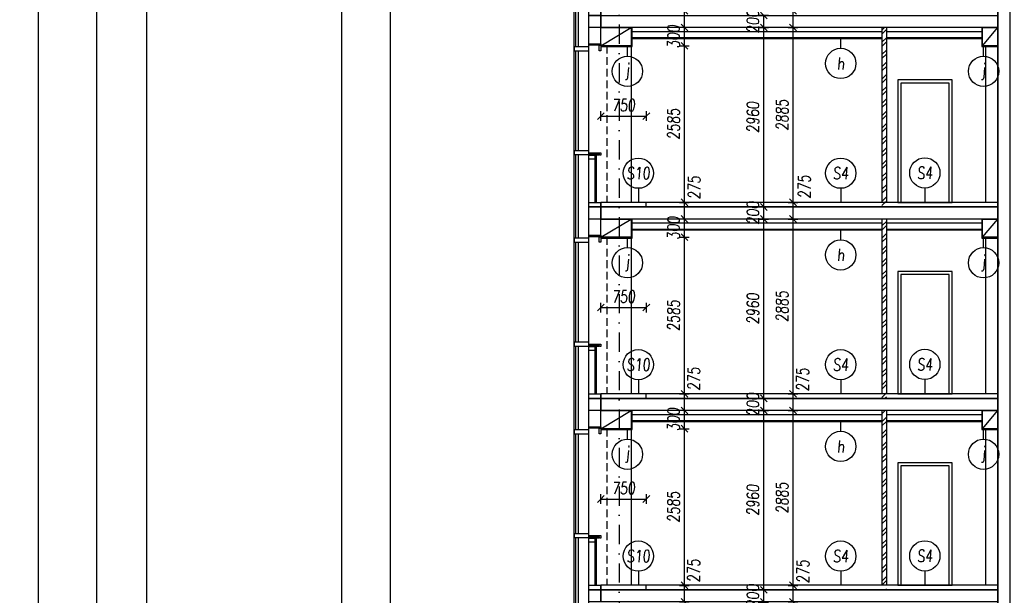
# Model space of a CAD drawing. Header units: millimetres. Extents: x -24606338 to 439687, y 151354 to 480404.
# Tile 36 of 93: x 242572 to 258820, y 229487 to 238987. Entities that reach past the tile are written whole.
import ezdxf
from ezdxf.enums import TextEntityAlignment as Align

# ---------------------------------------------------------------- set-up
doc = ezdxf.new("R2010")
doc.units = ezdxf.units.MM
doc.linetypes.add('ČERCHOVANÁ', pattern=[25.4, 12.7, -6.35, 0, -6.35])
doc.linetypes.add('ČÁRKOVANÁ', pattern=[19.05, 12.7, -6.35])
for name, color, linetype in [('DVERE', 4, 'Continuous'), ('KOTY', 7, 'Continuous'), ('KOTY - FASÁDA', 7, 'Continuous'), ('LEGENDA', 7, 'Continuous'), ('NOVA', 240, 'Continuous'), ('NOVÁ INTERIERY', 240, 'Continuous'), ('OSY', 7, 'Continuous'), ('TENKA', 4, 'Continuous'), ('TLUSTA', 2, 'Continuous'), ('ŽB', 3, 'Continuous')]:
    doc.layers.add(name, color=color, linetype=linetype)
doc.styles.add('CS-ROMANS', font='romans.shx', dxfattribs={"width": 0.75, "oblique": 5})
doc.styles.add('CS-ROMANS_100', font='romans.shx', dxfattribs={"width": 0.75, "oblique": 5, "height": 200})
doc.dimstyles.new('A_KÓTA_100', dxfattribs={"dimtxt": 200, "dimasz": 4, "dimexe": 100, "dimexo": 1500, "dimgap": 80, "dimtad": 1, "dimdec": 0, "dimdsep": 46, "dimtxsty": 'CS-ROMANS_100', "dimblk": 'KOT_CARA20', "dimcen": 90, "dimse1": 1, "dimse2": 1, "dimclrd": 256, "dimclre": 256, "dimclrt": 256, "dimadec": 0, "dimazin": 0, "dimtfac": 1, "dimtdec": 0, "dimtix": 1, "dimtmove": 2, "dimatfit": 3, "dimldrblk": 'OBLIQUE', "dimfxl": 1, "dimfxlon": 1, "dimtolj": 1, "dimarcsym": 0})

# ---------------------------------------------------------------- blocks, each defined once
blk = doc.blocks.new('A$C2F1015B4')
at = {"layer": 'NOVA'}
for points in [[(0, 2592), (-200, 2592), (-200, 2617), (0, 2617)], [(-441, 2502), (-200, 2502), (-200, 2568), (-441, 2568)], [(0, 2502), (-25, 2502), (-25, 2592), (0, 2592)], [(-441, 788), (-200, 788), (-200, 852), (-441, 852)], [(-200, 820), (0, 820), (0, 780), (-20, 780), (-20, 800), (-200, 800)], [(-200, 800), (-34, 800), (-34, 780), (-200, 780)], [(-200, 780), (-100, 780), (-100, 715), (-200, 715)], [(0, -75), (-200, -75), (-200, 0), (0, 0)], [(0, -275), (-200, -275), (-200, -75), (0, -75)]]:
    blk.add_lwpolyline(points, close=True, dxfattribs=at)
for points in [[(-441, -592), (-441, 2568)], [(-411, 852), (-411, 2502)], [(-371, 852), (-371, 2502)], [(-200, -592), (-200, 2568)], [(-411, -592), (-411, 788)], [(-371, -592), (-371, 788)], [(-100, 780), (-100, 0)], [(-75, 800), (-75, 0)]]:
    blk.add_lwpolyline(points, dxfattribs=at)
blk = doc.blocks.new('KOT_CARA20')
for p, q in [((0, 0), (-14.1, -14.1)), ((0, 20), (0, -20)), ((0, 0), (14.1, 14.1))]:
    blk.add_line(p, q)
blk = doc.blocks.new('*D2751')
at = {"layer": 'Defpoints', "color": 0, "transparency": 16777216}
for p in [(255333, 229652), (256490, 229652), (256490, 229377)]:
    blk.add_point(p, dxfattribs=at)
at = {"layer": 'KOTY', "lineweight": -2, "transparency": 16777216}
blk.add_line((255333, 229381), (255333, 229648), dxfattribs=at)
at = {"layer": 'KOTY', "lineweight": -2, "transparency": 16777216, "xscale": 4, "yscale": 4, "zscale": 4}
for p, rotation in [((255333, 229652), 90), ((255333, 229377), 270)]:
    blk.add_blockref('KOT_CARA20', p, dxfattribs=dict(at, rotation=rotation))
at = {"layer": 'KOTY', "transparency": 16777216, "insert": (255497, 229878), "char_height": 200, "attachment_point": 5, "rotation": 90, "style": 'CS-ROMANS_100'}
blk.add_mtext('\\A1;275', dxfattribs=at)
blk = doc.blocks.new('_OBLIQUE')
at = {"color": 0, "linetype": 'ByBlock', "ltscale": 15}
blk.add_line((-0.5, -0.5), (0.5, 0.5), dxfattribs=at)
blk = doc.blocks.new('*D2752')
at = {"layer": 'Defpoints', "color": 0, "transparency": 16777216}
for p in [(255333, 232537), (256490, 232537), (256490, 229652)]:
    blk.add_point(p, dxfattribs=at)
at = {"layer": 'KOTY', "lineweight": -2, "transparency": 16777216}
blk.add_line((255333, 229656), (255333, 232533), dxfattribs=at)
at = {"layer": 'KOTY', "lineweight": -2, "transparency": 16777216, "xscale": 4, "yscale": 4, "zscale": 4}
for p, rotation in [((255333, 232537), 90), ((255333, 229652), 270)]:
    blk.add_blockref('KOT_CARA20', p, dxfattribs=dict(at, rotation=rotation))
at = {"layer": 'KOTY', "transparency": 16777216, "insert": (255153, 231095), "char_height": 200, "attachment_point": 5, "rotation": 90, "style": 'CS-ROMANS_100'}
blk.add_mtext('\\A1;2885', dxfattribs=at)
blk = doc.blocks.new('*D2753')
at = {"layer": 'Defpoints', "color": 0, "transparency": 16777216}
for p in [(255333, 232812), (256490, 232812), (256490, 232537)]:
    blk.add_point(p, dxfattribs=at)
at = {"layer": 'KOTY', "lineweight": -2, "transparency": 16777216}
blk.add_line((255333, 232541), (255333, 232808), dxfattribs=at)
at = {"layer": 'KOTY', "lineweight": -2, "transparency": 16777216, "xscale": 4, "yscale": 4, "zscale": 4}
for p, rotation in [((255333, 232812), 90), ((255333, 232537), 270)]:
    blk.add_blockref('KOT_CARA20', p, dxfattribs=dict(at, rotation=rotation))
at = {"layer": 'KOTY', "transparency": 16777216, "insert": (255492, 233046), "char_height": 200, "attachment_point": 5, "rotation": 90, "style": 'CS-ROMANS_100'}
blk.add_mtext('\\A1;275', dxfattribs=at)
blk = doc.blocks.new('*D2754')
at = {"layer": 'Defpoints', "color": 0, "transparency": 16777216}
for p in [(255333, 235697), (256490, 235697), (256490, 232812)]:
    blk.add_point(p, dxfattribs=at)
at = {"layer": 'KOTY', "lineweight": -2, "transparency": 16777216}
blk.add_line((255333, 232816), (255333, 235693), dxfattribs=at)
at = {"layer": 'KOTY', "lineweight": -2, "transparency": 16777216, "xscale": 4, "yscale": 4, "zscale": 4}
for p, rotation in [((255333, 235697), 90), ((255333, 232812), 270)]:
    blk.add_blockref('KOT_CARA20', p, dxfattribs=dict(at, rotation=rotation))
at = {"layer": 'KOTY', "transparency": 16777216, "insert": (255153, 234255), "char_height": 200, "attachment_point": 5, "rotation": 90, "style": 'CS-ROMANS_100'}
blk.add_mtext('\\A1;2885', dxfattribs=at)
blk = doc.blocks.new('*D2755')
at = {"layer": 'Defpoints', "color": 0, "transparency": 16777216}
for p in [(255333, 235972), (256490, 235972), (256490, 235697)]:
    blk.add_point(p, dxfattribs=at)
at = {"layer": 'KOTY', "lineweight": -2, "transparency": 16777216}
blk.add_line((255333, 235701), (255333, 235968), dxfattribs=at)
at = {"layer": 'KOTY', "lineweight": -2, "transparency": 16777216, "xscale": 4, "yscale": 4, "zscale": 4}
for p, rotation in [((255333, 235972), 90), ((255333, 235697), 270)]:
    blk.add_blockref('KOT_CARA20', p, dxfattribs=dict(at, rotation=rotation))
at = {"layer": 'KOTY', "transparency": 16777216, "insert": (255519, 236228), "char_height": 200, "attachment_point": 5, "rotation": 90, "style": 'CS-ROMANS_100'}
blk.add_mtext('\\A1;275', dxfattribs=at)
blk = doc.blocks.new('*D2756')
at = {"layer": 'Defpoints', "color": 0, "transparency": 16777216}
for p in [(255333, 238857), (256490, 238857), (256490, 235972)]:
    blk.add_point(p, dxfattribs=at)
at = {"layer": 'KOTY', "lineweight": -2, "transparency": 16777216}
blk.add_line((255333, 235976), (255333, 238853), dxfattribs=at)
at = {"layer": 'KOTY', "lineweight": -2, "transparency": 16777216, "xscale": 4, "yscale": 4, "zscale": 4}
for p, rotation in [((255333, 238857), 90), ((255333, 235972), 270)]:
    blk.add_blockref('KOT_CARA20', p, dxfattribs=dict(at, rotation=rotation))
at = {"layer": 'KOTY', "transparency": 16777216, "insert": (255153, 237415), "char_height": 200, "attachment_point": 5, "rotation": 90, "style": 'CS-ROMANS_100'}
blk.add_mtext('\\A1;2885', dxfattribs=at)
blk = doc.blocks.new('*D2757')
at = {"layer": 'Defpoints', "color": 0, "transparency": 16777216}
for p in [(255333, 239132), (256490, 239132), (256490, 238857)]:
    blk.add_point(p, dxfattribs=at)
at = {"layer": 'KOTY', "lineweight": -2, "transparency": 16777216}
blk.add_line((255333, 238861), (255333, 239128), dxfattribs=at)
at = {"layer": 'KOTY', "lineweight": -2, "transparency": 16777216, "xscale": 4, "yscale": 4, "zscale": 4}
for p, rotation in [((255333, 239132), 90), ((255333, 238857), 270)]:
    blk.add_blockref('KOT_CARA20', p, dxfattribs=dict(at, rotation=rotation))
at = {"layer": 'KOTY', "transparency": 16777216, "insert": (255502, 239378), "char_height": 200, "attachment_point": 5, "rotation": 90, "style": 'CS-ROMANS_100'}
blk.add_mtext('\\A1;275', dxfattribs=at)
blk = doc.blocks.new('*D3033')
at = {"layer": 'Defpoints', "color": 0, "transparency": 16777216}
for p in [(253542, 229652), (254335, 229652), (254335, 229377)]:
    blk.add_point(p, dxfattribs=at)
at = {"layer": 'KOTY', "lineweight": -2, "transparency": 16777216}
blk.add_line((253542, 229381), (253542, 229648), dxfattribs=at)
at = {"layer": 'KOTY', "lineweight": -2, "transparency": 16777216, "xscale": 4, "yscale": 4, "zscale": 4}
for p, rotation in [((253542, 229652), 90), ((253542, 229377), 270)]:
    blk.add_blockref('KOT_CARA20', p, dxfattribs=dict(at, rotation=rotation))
at = {"layer": 'KOTY', "transparency": 16777216, "insert": (253694, 229892), "char_height": 200, "attachment_point": 5, "rotation": 90, "style": 'CS-ROMANS_100'}
blk.add_mtext('\\A1;275', dxfattribs=at)
blk = doc.blocks.new('*D3034')
at = {"layer": 'Defpoints', "color": 0, "transparency": 16777216}
for p in [(253542, 232237), (254335, 232237), (254335, 229652)]:
    blk.add_point(p, dxfattribs=at)
at = {"layer": 'KOTY', "lineweight": -2, "transparency": 16777216}
blk.add_line((253542, 229656), (253542, 232233), dxfattribs=at)
at = {"layer": 'KOTY', "lineweight": -2, "transparency": 16777216, "xscale": 4, "yscale": 4, "zscale": 4}
for p, rotation in [((253542, 232237), 90), ((253542, 229652), 270)]:
    blk.add_blockref('KOT_CARA20', p, dxfattribs=dict(at, rotation=rotation))
at = {"layer": 'KOTY', "transparency": 16777216, "insert": (253362, 230945), "char_height": 200, "attachment_point": 5, "rotation": 90, "style": 'CS-ROMANS_100'}
blk.add_mtext('\\A1;2585', dxfattribs=at)
blk = doc.blocks.new('*D3035')
at = {"layer": 'Defpoints', "color": 0, "transparency": 16777216}
for p in [(253542, 232537), (254335, 232537), (254335, 232237)]:
    blk.add_point(p, dxfattribs=at)
at = {"layer": 'KOTY', "lineweight": -2, "transparency": 16777216}
for p, q in [((253542, 232541), (253542, 232545)), ((253542, 232237), (253542, 232537)), ((253542, 232233), (253542, 232229))]:
    blk.add_line(p, q, dxfattribs=at)
at = {"layer": 'KOTY', "lineweight": -2, "transparency": 16777216, "xscale": 4, "yscale": 4, "zscale": 4}
for p, rotation in [((253542, 232537), 270), ((253542, 232237), 90)]:
    blk.add_blockref('KOT_CARA20', p, dxfattribs=dict(at, rotation=rotation))
at = {"layer": 'KOTY', "transparency": 16777216, "insert": (253362, 232387), "char_height": 200, "attachment_point": 5, "rotation": 90, "style": 'CS-ROMANS_100'}
blk.add_mtext('\\A1;300', dxfattribs=at)
blk = doc.blocks.new('*D3036')
at = {"layer": 'Defpoints', "color": 0, "transparency": 16777216}
for p in [(253542, 232812), (254335, 232812), (254335, 232537)]:
    blk.add_point(p, dxfattribs=at)
at = {"layer": 'KOTY', "lineweight": -2, "transparency": 16777216}
blk.add_line((253542, 232541), (253542, 232808), dxfattribs=at)
at = {"layer": 'KOTY', "lineweight": -2, "transparency": 16777216, "xscale": 4, "yscale": 4, "zscale": 4}
for p, rotation in [((253542, 232812), 90), ((253542, 232537), 270)]:
    blk.add_blockref('KOT_CARA20', p, dxfattribs=dict(at, rotation=rotation))
at = {"layer": 'KOTY', "transparency": 16777216, "insert": (253696, 233059), "char_height": 200, "attachment_point": 5, "rotation": 90, "style": 'CS-ROMANS_100'}
blk.add_mtext('\\A1;275', dxfattribs=at)
blk = doc.blocks.new('*D3037')
at = {"layer": 'Defpoints', "color": 0, "transparency": 16777216}
for p in [(253542, 235397), (254335, 235397), (254335, 232812)]:
    blk.add_point(p, dxfattribs=at)
at = {"layer": 'KOTY', "lineweight": -2, "transparency": 16777216}
blk.add_line((253542, 232816), (253542, 235393), dxfattribs=at)
at = {"layer": 'KOTY', "lineweight": -2, "transparency": 16777216, "xscale": 4, "yscale": 4, "zscale": 4}
for p, rotation in [((253542, 235397), 90), ((253542, 232812), 270)]:
    blk.add_blockref('KOT_CARA20', p, dxfattribs=dict(at, rotation=rotation))
at = {"layer": 'KOTY', "transparency": 16777216, "insert": (253362, 234105), "char_height": 200, "attachment_point": 5, "rotation": 90, "style": 'CS-ROMANS_100'}
blk.add_mtext('\\A1;2585', dxfattribs=at)
blk = doc.blocks.new('*D3038')
at = {"layer": 'Defpoints', "color": 0, "transparency": 16777216}
for p in [(253542, 235697), (254335, 235697), (254335, 235397)]:
    blk.add_point(p, dxfattribs=at)
at = {"layer": 'KOTY', "lineweight": -2, "transparency": 16777216}
for p, q in [((253542, 235701), (253542, 235705)), ((253542, 235397), (253542, 235697)), ((253542, 235393), (253542, 235389))]:
    blk.add_line(p, q, dxfattribs=at)
at = {"layer": 'KOTY', "lineweight": -2, "transparency": 16777216, "xscale": 4, "yscale": 4, "zscale": 4}
for p, rotation in [((253542, 235697), 270), ((253542, 235397), 90)]:
    blk.add_blockref('KOT_CARA20', p, dxfattribs=dict(at, rotation=rotation))
at = {"layer": 'KOTY', "transparency": 16777216, "insert": (253362, 235547), "char_height": 200, "attachment_point": 5, "rotation": 90, "style": 'CS-ROMANS_100'}
blk.add_mtext('\\A1;300', dxfattribs=at)
blk = doc.blocks.new('*D3039')
at = {"layer": 'Defpoints', "color": 0, "transparency": 16777216}
for p in [(253542, 235972), (254335, 235972), (254335, 235697)]:
    blk.add_point(p, dxfattribs=at)
at = {"layer": 'KOTY', "lineweight": -2, "transparency": 16777216}
blk.add_line((253542, 235701), (253542, 235968), dxfattribs=at)
at = {"layer": 'KOTY', "lineweight": -2, "transparency": 16777216, "xscale": 4, "yscale": 4, "zscale": 4}
for p, rotation in [((253542, 235972), 90), ((253542, 235697), 270)]:
    blk.add_blockref('KOT_CARA20', p, dxfattribs=dict(at, rotation=rotation))
at = {"layer": 'KOTY', "transparency": 16777216, "insert": (253702, 236216), "char_height": 200, "attachment_point": 5, "rotation": 90, "style": 'CS-ROMANS_100'}
blk.add_mtext('\\A1;275', dxfattribs=at)
blk = doc.blocks.new('*D3040')
at = {"layer": 'Defpoints', "color": 0, "transparency": 16777216}
for p in [(253542, 238557), (254335, 238557), (254335, 235972)]:
    blk.add_point(p, dxfattribs=at)
at = {"layer": 'KOTY', "lineweight": -2, "transparency": 16777216}
blk.add_line((253542, 235976), (253542, 238553), dxfattribs=at)
at = {"layer": 'KOTY', "lineweight": -2, "transparency": 16777216, "xscale": 4, "yscale": 4, "zscale": 4}
for p, rotation in [((253542, 238557), 90), ((253542, 235972), 270)]:
    blk.add_blockref('KOT_CARA20', p, dxfattribs=dict(at, rotation=rotation))
at = {"layer": 'KOTY', "transparency": 16777216, "insert": (253362, 237265), "char_height": 200, "attachment_point": 5, "rotation": 90, "style": 'CS-ROMANS_100'}
blk.add_mtext('\\A1;2585', dxfattribs=at)
blk = doc.blocks.new('*D3041')
at = {"layer": 'Defpoints', "color": 0, "transparency": 16777216}
for p in [(253542, 238857), (254335, 238857), (254335, 238557)]:
    blk.add_point(p, dxfattribs=at)
at = {"layer": 'KOTY', "lineweight": -2, "transparency": 16777216}
for p, q in [((253542, 238861), (253542, 238865)), ((253542, 238557), (253542, 238857)), ((253542, 238553), (253542, 238549))]:
    blk.add_line(p, q, dxfattribs=at)
at = {"layer": 'KOTY', "lineweight": -2, "transparency": 16777216, "xscale": 4, "yscale": 4, "zscale": 4}
for p, rotation in [((253542, 238857), 270), ((253542, 238557), 90)]:
    blk.add_blockref('KOT_CARA20', p, dxfattribs=dict(at, rotation=rotation))
at = {"layer": 'KOTY', "transparency": 16777216, "insert": (253362, 238707), "char_height": 200, "attachment_point": 5, "rotation": 90, "style": 'CS-ROMANS_100'}
blk.add_mtext('\\A1;300', dxfattribs=at)
blk = doc.blocks.new('*D3042')
at = {"layer": 'Defpoints', "color": 0, "transparency": 16777216}
for p in [(253542, 239132), (254335, 239132), (254335, 238857)]:
    blk.add_point(p, dxfattribs=at)
at = {"layer": 'KOTY', "lineweight": -2, "transparency": 16777216}
blk.add_line((253542, 238861), (253542, 239128), dxfattribs=at)
at = {"layer": 'KOTY', "lineweight": -2, "transparency": 16777216, "xscale": 4, "yscale": 4, "zscale": 4}
for p, rotation in [((253542, 239132), 90), ((253542, 238857), 270)]:
    blk.add_blockref('KOT_CARA20', p, dxfattribs=dict(at, rotation=rotation))
at = {"layer": 'KOTY', "transparency": 16777216, "insert": (253675, 239368), "char_height": 200, "attachment_point": 5, "rotation": 90, "style": 'CS-ROMANS_100'}
blk.add_mtext('\\A1;275', dxfattribs=at)
blk = doc.blocks.new('*D3227')
at = {"layer": 'Defpoints', "color": 0, "transparency": 16777216}
for p in [(248689, 250657), (251711, 250657), (251721, 186430)]:
    blk.add_point(p, dxfattribs=at)
at = {"layer": 'KOTY', "lineweight": -2, "transparency": 16777216}
blk.add_line((248689, 186434), (248689, 250653), dxfattribs=at)
at = {"layer": 'KOTY', "lineweight": -2, "transparency": 16777216, "xscale": 4, "yscale": 4, "zscale": 4}
for p, rotation in [((248689, 250657), 90), ((248689, 186430), 270)]:
    blk.add_blockref('KOT_CARA20', p, dxfattribs=dict(at, rotation=rotation))
at = {"layer": 'KOTY', "transparency": 16777216, "insert": (248509, 218543), "char_height": 200, "attachment_point": 5, "rotation": 90, "style": 'CS-ROMANS_100'}
blk.add_mtext('\\A1;64228', dxfattribs=at)
blk = doc.blocks.new('*D3228')
at = {"layer": 'Defpoints', "color": 0, "transparency": 16777216}
for p in [(258424, 253725), (247884, 186430), (251841, 186430)]:
    blk.add_point(p, dxfattribs=at)
at = {"layer": 'KOTY', "lineweight": -2, "transparency": 16777216}
blk.add_line((247884, 253721), (247884, 186434), dxfattribs=at)
at = {"layer": 'KOTY', "lineweight": -2, "transparency": 16777216, "xscale": 4, "yscale": 4, "zscale": 4}
for p, rotation in [((247884, 253725), 90), ((247884, 186430), 270)]:
    blk.add_blockref('KOT_CARA20', p, dxfattribs=dict(at, rotation=rotation))
at = {"layer": 'KOTY', "transparency": 16777216, "insert": (247704, 220077), "char_height": 200, "attachment_point": 5, "rotation": 90, "style": 'CS-ROMANS_100'}
blk.add_mtext('\\A1;67296', dxfattribs=at)
blk = doc.blocks.new('*D3245')
at = {"layer": 'Defpoints', "color": 0, "transparency": 16777216}
for p in [(252912, 231076), (252162, 229652), (252912, 229652)]:
    blk.add_point(p, dxfattribs=at)
at = {"layer": 'KOTY - FASÁDA', "lineweight": -2, "transparency": 16777216}
blk.add_line((252166, 231076), (252908, 231076), dxfattribs=at)
at = {"layer": 'KOTY - FASÁDA', "lineweight": -2, "transparency": 16777216, "xscale": 4, "yscale": 4, "zscale": 4, "rotation": 180}
blk.add_blockref('KOT_CARA20', (252162, 231076), dxfattribs=at)
at = {"layer": 'KOTY - FASÁDA', "lineweight": -2, "transparency": 16777216, "xscale": 4, "yscale": 4, "zscale": 4}
blk.add_blockref('KOT_CARA20', (252912, 231076), dxfattribs=at)
at = {"layer": 'KOTY - FASÁDA', "transparency": 16777216, "insert": (252537, 231256), "char_height": 200, "attachment_point": 5, "style": 'CS-ROMANS_100'}
blk.add_mtext('\\A1;750', dxfattribs=at)
blk = doc.blocks.new('*D3246')
at = {"layer": 'Defpoints', "color": 0, "transparency": 16777216}
for p in [(252912, 234236), (252162, 232812), (252912, 232812)]:
    blk.add_point(p, dxfattribs=at)
at = {"layer": 'KOTY - FASÁDA', "lineweight": -2, "transparency": 16777216}
blk.add_line((252166, 234236), (252908, 234236), dxfattribs=at)
at = {"layer": 'KOTY - FASÁDA', "lineweight": -2, "transparency": 16777216, "xscale": 4, "yscale": 4, "zscale": 4, "rotation": 180}
blk.add_blockref('KOT_CARA20', (252162, 234236), dxfattribs=at)
at = {"layer": 'KOTY - FASÁDA', "lineweight": -2, "transparency": 16777216, "xscale": 4, "yscale": 4, "zscale": 4}
blk.add_blockref('KOT_CARA20', (252912, 234236), dxfattribs=at)
at = {"layer": 'KOTY - FASÁDA', "transparency": 16777216, "insert": (252537, 234416), "char_height": 200, "attachment_point": 5, "style": 'CS-ROMANS_100'}
blk.add_mtext('\\A1;750', dxfattribs=at)
blk = doc.blocks.new('*D3247')
at = {"layer": 'Defpoints', "color": 0, "transparency": 16777216}
for p in [(252912, 237396), (252162, 235972), (252912, 235972)]:
    blk.add_point(p, dxfattribs=at)
at = {"layer": 'KOTY - FASÁDA', "lineweight": -2, "transparency": 16777216}
blk.add_line((252166, 237396), (252908, 237396), dxfattribs=at)
at = {"layer": 'KOTY - FASÁDA', "lineweight": -2, "transparency": 16777216, "xscale": 4, "yscale": 4, "zscale": 4, "rotation": 180}
blk.add_blockref('KOT_CARA20', (252162, 237396), dxfattribs=at)
at = {"layer": 'KOTY - FASÁDA', "lineweight": -2, "transparency": 16777216, "xscale": 4, "yscale": 4, "zscale": 4}
blk.add_blockref('KOT_CARA20', (252912, 237396), dxfattribs=at)
at = {"layer": 'KOTY - FASÁDA', "transparency": 16777216, "insert": (252537, 237576), "char_height": 200, "attachment_point": 5, "style": 'CS-ROMANS_100'}
blk.add_mtext('\\A1;750', dxfattribs=at)
blk = doc.blocks.new('*D3486')
at = {"layer": 'Defpoints', "color": 0, "transparency": 16777216}
for p in [(242883, 253679), (260169, 253679), (256412, 187832)]:
    blk.add_point(p, dxfattribs=at)
at = {"layer": 'TENKA', "lineweight": -2, "transparency": 16777216}
blk.add_line((242883, 187836), (242883, 253675), dxfattribs=at)
at = {"layer": 'TENKA', "lineweight": -2, "transparency": 16777216, "xscale": 4, "yscale": 4, "zscale": 4}
for p, rotation in [((242883, 253679), 90), ((242883, 187832), 270)]:
    blk.add_blockref('KOT_CARA20', p, dxfattribs=dict(at, rotation=rotation))
at = {"layer": 'TENKA', "transparency": 16777216, "insert": (242703, 220756), "char_height": 200, "attachment_point": 5, "rotation": 90, "style": 'CS-ROMANS_100'}
blk.add_mtext('\\A1;65847', dxfattribs=at)
blk = doc.blocks.new('*D3487')
at = {"layer": 'Defpoints', "color": 0, "transparency": 16777216}
for p in [(250115, 250677), (243837, 187832), (256052, 187832)]:
    blk.add_point(p, dxfattribs=at)
at = {"layer": 'TENKA', "lineweight": -2, "transparency": 16777216}
blk.add_line((243837, 250673), (243837, 187836), dxfattribs=at)
at = {"layer": 'TENKA', "lineweight": -2, "transparency": 16777216, "xscale": 4, "yscale": 4, "zscale": 4}
for p, rotation in [((243837, 250677), 90), ((243837, 187832), 270)]:
    blk.add_blockref('KOT_CARA20', p, dxfattribs=dict(at, rotation=rotation))
at = {"layer": 'TENKA', "transparency": 16777216, "insert": (243657, 219255), "char_height": 200, "attachment_point": 5, "rotation": 90, "style": 'CS-ROMANS_100'}
blk.add_mtext('\\A1;62845', dxfattribs=at)
blk = doc.blocks.new('*D3539')
at = {"layer": 'Defpoints', "color": 0, "transparency": 16777216}
for p in [(254851, 229577), (255017, 229577), (254996, 229377)]:
    blk.add_point(p, dxfattribs=at)
at = {"layer": 'KOTY', "lineweight": -2, "transparency": 16777216}
for p, q in [((254851, 229581), (254851, 229585)), ((254851, 229377), (254851, 229577)), ((254851, 229373), (254851, 229369))]:
    blk.add_line(p, q, dxfattribs=at)
at = {"layer": 'KOTY', "lineweight": -2, "transparency": 16777216, "xscale": 4, "yscale": 4, "zscale": 4}
for p, rotation in [((254851, 229577), 270), ((254851, 229377), 90)]:
    blk.add_blockref('KOT_CARA20', p, dxfattribs=dict(at, rotation=rotation))
at = {"layer": 'KOTY', "transparency": 16777216, "insert": (254671, 229477), "char_height": 200, "attachment_point": 5, "rotation": 90, "style": 'CS-ROMANS_100'}
blk.add_mtext('\\A1;200', dxfattribs=at)
blk = doc.blocks.new('*D3540')
at = {"layer": 'Defpoints', "color": 0, "transparency": 16777216}
for p in [(254851, 232537), (255134, 232537), (255017, 229577)]:
    blk.add_point(p, dxfattribs=at)
at = {"layer": 'KOTY', "lineweight": -2, "transparency": 16777216}
blk.add_line((254851, 229581), (254851, 232533), dxfattribs=at)
at = {"layer": 'KOTY', "lineweight": -2, "transparency": 16777216, "xscale": 4, "yscale": 4, "zscale": 4}
for p, rotation in [((254851, 232537), 90), ((254851, 229577), 270)]:
    blk.add_blockref('KOT_CARA20', p, dxfattribs=dict(at, rotation=rotation))
at = {"layer": 'KOTY', "transparency": 16777216, "insert": (254671, 231057), "char_height": 200, "attachment_point": 5, "rotation": 90, "style": 'CS-ROMANS_100'}
blk.add_mtext('\\A1;2960', dxfattribs=at)
blk = doc.blocks.new('*D3541')
at = {"layer": 'Defpoints', "color": 0, "transparency": 16777216}
for p in [(254851, 232737), (255104, 232737), (255134, 232537)]:
    blk.add_point(p, dxfattribs=at)
at = {"layer": 'KOTY', "lineweight": -2, "transparency": 16777216}
for p, q in [((254851, 232741), (254851, 232745)), ((254851, 232537), (254851, 232737)), ((254851, 232533), (254851, 232529))]:
    blk.add_line(p, q, dxfattribs=at)
at = {"layer": 'KOTY', "lineweight": -2, "transparency": 16777216, "xscale": 4, "yscale": 4, "zscale": 4}
for p, rotation in [((254851, 232737), 270), ((254851, 232537), 90)]:
    blk.add_blockref('KOT_CARA20', p, dxfattribs=dict(at, rotation=rotation))
at = {"layer": 'KOTY', "transparency": 16777216, "insert": (254671, 232637), "char_height": 200, "attachment_point": 5, "rotation": 90, "style": 'CS-ROMANS_100'}
blk.add_mtext('\\A1;200', dxfattribs=at)
blk = doc.blocks.new('*D3542')
at = {"layer": 'Defpoints', "color": 0, "transparency": 16777216}
for p in [(254851, 235697), (255029, 235697), (255104, 232737)]:
    blk.add_point(p, dxfattribs=at)
at = {"layer": 'KOTY', "lineweight": -2, "transparency": 16777216}
blk.add_line((254851, 232741), (254851, 235693), dxfattribs=at)
at = {"layer": 'KOTY', "lineweight": -2, "transparency": 16777216, "xscale": 4, "yscale": 4, "zscale": 4}
for p, rotation in [((254851, 235697), 90), ((254851, 232737), 270)]:
    blk.add_blockref('KOT_CARA20', p, dxfattribs=dict(at, rotation=rotation))
at = {"layer": 'KOTY', "transparency": 16777216, "insert": (254671, 234217), "char_height": 200, "attachment_point": 5, "rotation": 90, "style": 'CS-ROMANS_100'}
blk.add_mtext('\\A1;2960', dxfattribs=at)
blk = doc.blocks.new('*D3543')
at = {"layer": 'Defpoints', "color": 0, "transparency": 16777216}
for p in [(254851, 235897), (255033, 235897), (255029, 235697)]:
    blk.add_point(p, dxfattribs=at)
at = {"layer": 'KOTY', "lineweight": -2, "transparency": 16777216}
for p, q in [((254851, 235901), (254851, 235905)), ((254851, 235697), (254851, 235897)), ((254851, 235693), (254851, 235689))]:
    blk.add_line(p, q, dxfattribs=at)
at = {"layer": 'KOTY', "lineweight": -2, "transparency": 16777216, "xscale": 4, "yscale": 4, "zscale": 4}
for p, rotation in [((254851, 235897), 270), ((254851, 235697), 90)]:
    blk.add_blockref('KOT_CARA20', p, dxfattribs=dict(at, rotation=rotation))
at = {"layer": 'KOTY', "transparency": 16777216, "insert": (254671, 235797), "char_height": 200, "attachment_point": 5, "rotation": 90, "style": 'CS-ROMANS_100'}
blk.add_mtext('\\A1;200', dxfattribs=at)
blk = doc.blocks.new('*D3544')
at = {"layer": 'Defpoints', "color": 0, "transparency": 16777216}
for p in [(254851, 238857), (255031, 238857), (255033, 235897)]:
    blk.add_point(p, dxfattribs=at)
at = {"layer": 'KOTY', "lineweight": -2, "transparency": 16777216}
blk.add_line((254851, 235901), (254851, 238853), dxfattribs=at)
at = {"layer": 'KOTY', "lineweight": -2, "transparency": 16777216, "xscale": 4, "yscale": 4, "zscale": 4}
for p, rotation in [((254851, 238857), 90), ((254851, 235897), 270)]:
    blk.add_blockref('KOT_CARA20', p, dxfattribs=dict(at, rotation=rotation))
at = {"layer": 'KOTY', "transparency": 16777216, "insert": (254671, 237377), "char_height": 200, "attachment_point": 5, "rotation": 90, "style": 'CS-ROMANS_100'}
blk.add_mtext('\\A1;2960', dxfattribs=at)
blk = doc.blocks.new('*D3545')
at = {"layer": 'Defpoints', "color": 0, "transparency": 16777216}
for p in [(254851, 239057), (255037, 239057), (255031, 238857)]:
    blk.add_point(p, dxfattribs=at)
at = {"layer": 'KOTY', "lineweight": -2, "transparency": 16777216}
for p, q in [((254851, 239061), (254851, 239065)), ((254851, 238857), (254851, 239057)), ((254851, 238853), (254851, 238849))]:
    blk.add_line(p, q, dxfattribs=at)
at = {"layer": 'KOTY', "lineweight": -2, "transparency": 16777216, "xscale": 4, "yscale": 4, "zscale": 4}
for p, rotation in [((254851, 239057), 270), ((254851, 238857), 90)]:
    blk.add_blockref('KOT_CARA20', p, dxfattribs=dict(at, rotation=rotation))
at = {"layer": 'KOTY', "transparency": 16777216, "insert": (254671, 238957), "char_height": 200, "attachment_point": 5, "rotation": 90, "style": 'CS-ROMANS_100'}
blk.add_mtext('\\A1;200', dxfattribs=at)

msp = doc.modelspace()

# ---------------------------------------------------------------- hatches: boundary and pattern name
at = {"layer": 'NOVA'}
h = msp.add_hatch(dxfattribs=at)
h.set_pattern_fill('ANSI32', color=256, scale=15)
h.paths.add_polyline_path([(256798.809, 235897.158), (256873.809, 235897.158), (256873.809, 238857.158), (256798.809, 238857.158)])
h = msp.add_hatch(dxfattribs=at)
h.set_pattern_fill('ANSI32', color=256, scale=15)
h.paths.add_polyline_path([(256798.809, 232737.158), (256873.809, 232737.158), (256873.809, 235697.158), (256798.809, 235697.158)])
h = msp.add_hatch(dxfattribs=at)
h.set_pattern_fill('ANSI32', color=256, scale=15)
h.paths.add_polyline_path([(256798.809, 229577.158), (256873.809, 229577.158), (256873.809, 232537.158), (256798.809, 232537.158)])

# ---------------------------------------------------------------- linework, layer by layer
at = {"layer": 'DVERE'}
for points in [[(257061.809, 235972.158), (257961.809, 235972.158), (257961.809, 237992.158), (257061.809, 237992.158)], [(257111.809, 235972.158), (257911.809, 235972.158), (257911.809, 237942.158), (257111.809, 237942.158)], [(257061.809, 232812.158), (257961.809, 232812.158), (257961.809, 234832.158), (257061.809, 234832.158)], [(257111.809, 232812.158), (257911.809, 232812.158), (257911.809, 234782.158), (257111.809, 234782.158)], [(257061.809, 229652.158), (257961.809, 229652.158), (257961.809, 231672.158), (257061.809, 231672.158)], [(257111.809, 229652.158), (257911.809, 229652.158), (257911.809, 231622.158), (257111.809, 231622.158)]]:
    msp.add_lwpolyline(points, close=True, dxfattribs=at)
at = {"layer": 'KOTY'}
for p, q in [((252599.949, 238384.9), (252599.949, 238542.158)), ((256119.998, 238514.9), (256119.998, 238672.158)), ((258477.21, 238384.9), (258477.21, 238542.158)), ((252780.664, 236204.118), (252780.664, 235972.158)), ((256119.998, 236204.118), (256119.998, 235972.158)), ((257508.144, 236208.146), (257508.144, 235976.186)), ((256119.998, 235354.9), (256119.998, 235512.158)), ((252599.949, 235224.9), (252599.949, 235382.158)), ((258477.21, 235224.9), (258477.21, 235382.158)), ((252780.664, 233044.118), (252780.664, 232812.158)), ((256119.998, 233044.118), (256119.998, 232812.158)), ((257508.144, 233048.146), (257508.144, 232816.186)), ((256119.998, 232194.9), (256119.998, 232352.158)), ((252599.949, 232064.9), (252599.949, 232222.158)), ((258477.21, 232064.9), (258477.21, 232222.158)), ((252780.664, 229884.118), (252780.664, 229652.158)), ((256119.998, 229884.118), (256119.998, 229652.158)), ((257508.144, 229888.146), (257508.144, 229656.186))]:
    msp.add_line(p, q, dxfattribs=at)
at = {"layer": 'KOTY', "ltscale": 20}
for centre in [(256119.998, 238264.9), (252599.949, 238134.9), (258477.21, 238134.9), (252780.664, 236454.118), (256119.998, 236454.118), (257508.144, 236458.146), (256119.998, 235104.9), (252599.949, 234974.9), (258477.21, 234974.9), (252780.664, 233294.118), (256119.998, 233294.118), (257508.144, 233298.146), (256119.998, 231944.9), (252599.949, 231814.9), (258477.21, 231814.9), (257508.144, 230138.146), (252780.664, 230134.118), (256119.998, 230134.118)]:
    msp.add_circle(centre, 250, dxfattribs=at)
at = {"layer": 'LEGENDA'}
msp.add_lwpolyline([(244666.663, 172732.158), (296666.663, 172732.158), (296666.663, 261832.158), (244666.663, 261832.158)], close=True, dxfattribs=at)
at = {"layer": 'NOVA'}
for points in [[(252161.809, 235897.158), (252911.809, 235897.158), (252911.809, 235972.158), (252161.809, 235972.158)], [(252161.809, 232737.158), (252911.809, 232737.158), (252911.809, 232812.158), (252161.809, 232812.158)], [(252161.809, 229577.158), (252911.809, 229577.158), (252911.809, 229652.158), (252161.809, 229652.158)]]:
    msp.add_lwpolyline(points, close=True, dxfattribs=at)
at = {"layer": 'NOVÁ INTERIERY'}
for points in [[(252161.809, 238542.158), (252676.809, 238542.158), (252676.809, 238857.158)], [(256798.809, 238857.158), (256798.809, 235972.158)], [(256873.809, 238857.158), (256873.809, 235972.158)], [(258446.809, 238857.158), (258446.809, 238542.158), (258711.809, 238542.158)], [(256798.809, 238787.158), (252676.809, 238787.158)], [(256798.809, 238687.158), (252676.809, 238687.158)], [(258446.809, 238787.158), (256873.809, 238787.158)], [(258446.809, 238687.158), (256873.809, 238687.158)], [(256798.809, 238672.158), (252676.809, 238672.158)], [(258446.809, 238672.158), (256873.809, 238672.158)], [(252161.809, 235382.158), (252676.809, 235382.158), (252676.809, 235697.158)], [(256798.809, 235627.158), (252676.809, 235627.158)], [(256798.809, 235697.158), (256798.809, 232812.158)], [(256873.809, 235697.158), (256873.809, 232812.158)], [(258446.809, 235627.158), (256873.809, 235627.158)], [(258446.809, 235697.158), (258446.809, 235382.158), (258711.809, 235382.158)], [(256798.809, 235527.158), (252676.809, 235527.158)], [(256798.809, 235512.158), (252676.809, 235512.158)], [(258446.809, 235527.158), (256873.809, 235527.158)], [(258446.809, 235512.158), (256873.809, 235512.158)], [(252161.809, 232222.158), (252676.809, 232222.158), (252676.809, 232537.158)], [(256798.809, 232537.158), (256798.809, 229652.158)], [(256873.809, 232537.158), (256873.809, 229652.158)], [(258446.809, 232537.158), (258446.809, 232222.158), (258711.809, 232222.158)], [(256798.809, 232467.158), (252676.809, 232467.158)], [(256798.809, 232367.158), (252676.809, 232367.158)], [(256798.809, 232352.158), (252676.809, 232352.158)], [(258446.809, 232467.158), (256873.809, 232467.158)], [(258446.809, 232367.158), (256873.809, 232367.158)], [(258446.809, 232352.158), (256873.809, 232352.158)]]:
    msp.add_lwpolyline(points, dxfattribs=at)
for points in [[(257061.809, 235972.158), (257961.809, 235972.158), (257961.809, 237992.158), (257061.809, 237992.158)], [(257111.809, 235972.158), (257911.809, 235972.158), (257911.809, 237942.158), (257111.809, 237942.158)], [(257061.809, 232812.158), (257961.809, 232812.158), (257961.809, 234832.158), (257061.809, 234832.158)], [(257111.809, 232812.158), (257911.809, 232812.158), (257911.809, 234782.158), (257111.809, 234782.158)], [(257061.809, 229652.158), (257961.809, 229652.158), (257961.809, 231672.158), (257061.809, 231672.158)], [(257111.809, 229652.158), (257911.809, 229652.158), (257911.809, 231622.158), (257111.809, 231622.158)]]:
    msp.add_lwpolyline(points, close=True, dxfattribs=at)
at = {"layer": 'OSY', "linetype": 'ČERCHOVANÁ', "ltscale": 25}
for p, q in [((252461.809, 251607.158), (252461.809, 174688.935)), ((258711.809, 251607.158), (258711.809, 174688.935))]:
    msp.add_line(p, q, dxfattribs=at)
at = {"layer": 'TENKA'}
for points in [[(252161.809, 238557.158), (252661.809, 238857.158)], [(252661.809, 238857.158), (252661.809, 235972.158)], [(258461.809, 238557.158), (258711.809, 238857.158)], [(258511.809, 238557.158), (258511.809, 235972.158)], [(258711.809, 235897.158), (252161.809, 235897.158)], [(252161.809, 235397.158), (252661.809, 235697.158)], [(252661.809, 235697.158), (252661.809, 232812.158)], [(258461.809, 235397.158), (258711.809, 235697.158)], [(258511.809, 235397.158), (258511.809, 232812.158)], [(258711.809, 232737.158), (252161.809, 232737.158)], [(252161.809, 232237.158), (252661.809, 232537.158)], [(252661.809, 232537.158), (252661.809, 229652.158)], [(258461.809, 232237.158), (258711.809, 232537.158)], [(258511.809, 232237.158), (258511.809, 229652.158)], [(258711.809, 229577.158), (252161.809, 229577.158)]]:
    msp.add_lwpolyline(points, dxfattribs=at)
at = {"layer": 'TENKA', "linetype": 'ČÁRKOVANÁ', "ltscale": 10}
for points in [[(252261.809, 238557.158), (252261.809, 235972.158)], [(252261.809, 235397.158), (252261.809, 232812.158)], [(252261.809, 232237.158), (252261.809, 229652.158)]]:
    msp.add_lwpolyline(points, dxfattribs=at)
at = {"layer": 'TLUSTA'}
for points in [[(258711.809, 245177.158), (258711.809, 191157.158)], [(252161.809, 238857.158), (252161.809, 239132.158)], [(258711.809, 238857.158), (252161.809, 238857.158)], [(258711.809, 235972.158), (252161.809, 235972.158)], [(252161.809, 235697.158), (252161.809, 235972.158)], [(258711.809, 235697.158), (252161.809, 235697.158)], [(258711.809, 232812.158), (252161.809, 232812.158)], [(252161.809, 232537.158), (252161.809, 232812.158)], [(258711.809, 232537.158), (252161.809, 232537.158)], [(258711.809, 229652.158), (252161.809, 229652.158)], [(252161.809, 229377.158), (252161.809, 229652.158)]]:
    msp.add_lwpolyline(points, dxfattribs=at)
for points in [[(252161.809, 238857.158), (252661.809, 238857.158), (252661.809, 238557.158), (252161.809, 238557.158)], [(258461.809, 238857.158), (258711.809, 238857.158), (258711.809, 238557.158), (258461.809, 238557.158)], [(252161.809, 235697.158), (252661.809, 235697.158), (252661.809, 235397.158), (252161.809, 235397.158)], [(258461.809, 235697.158), (258711.809, 235697.158), (258711.809, 235397.158), (258461.809, 235397.158)], [(252161.809, 232537.158), (252661.809, 232537.158), (252661.809, 232237.158), (252161.809, 232237.158)], [(258461.809, 232537.158), (258711.809, 232537.158), (258711.809, 232237.158), (258461.809, 232237.158)]]:
    msp.add_lwpolyline(points, close=True, dxfattribs=at)
at = {"layer": 'ŽB'}
for points in [[(258711.809, 245237.158), (258911.809, 245237.158), (258911.809, 191157.158), (258711.809, 191157.158)], [(252161.809, 239057.158), (258711.809, 239057.158), (258711.809, 238857.158), (252161.809, 238857.158)], [(252161.809, 238857.158), (252661.809, 238857.158), (252661.809, 238557.158), (252161.809, 238557.158)], [(258461.809, 238857.158), (258711.809, 238857.158), (258711.809, 238557.158), (258461.809, 238557.158)], [(252161.809, 235897.158), (258711.809, 235897.158), (258711.809, 235697.158), (252161.809, 235697.158)], [(252161.809, 235697.158), (252661.809, 235697.158), (252661.809, 235397.158), (252161.809, 235397.158)], [(258461.809, 235697.158), (258711.809, 235697.158), (258711.809, 235397.158), (258461.809, 235397.158)], [(252161.809, 232737.158), (258711.809, 232737.158), (258711.809, 232537.158), (252161.809, 232537.158)], [(252161.809, 232537.158), (252661.809, 232537.158), (252661.809, 232237.158), (252161.809, 232237.158)], [(258461.809, 232537.158), (258711.809, 232537.158), (258711.809, 232237.158), (258461.809, 232237.158)], [(252161.809, 229577.158), (258711.809, 229577.158), (258711.809, 229377.158), (252161.809, 229377.158)]]:
    msp.add_lwpolyline(points, close=True, dxfattribs=at)

# ---------------------------------------------------------------- block references
at = {"layer": 'NOVA'}
for p in [(252161.809, 239132.158), (252161.809, 235972.158), (252161.809, 232812.158), (252161.809, 229652.158)]:
    msp.add_blockref('A$C2F1015B4', p, dxfattribs=at)

# ---------------------------------------------------------------- texts
at = {"layer": 'KOTY', "ltscale": 20, "style": 'CS-ROMANS', "oblique": 5, "width": 0.75}
for s, p in [('h', (256119.998, 238264.9)), ('j', (252599.949, 238134.9)), ('j', (258477.21, 238134.9)), ('S10', (252780.664, 236454.118)), ('S4', (256119.998, 236454.118)), ('S4', (257508.144, 236458.146)), ('j', (252599.949, 234974.9)), ('h', (256119.998, 235104.9)), ('j', (258477.21, 234974.9)), ('S10', (252780.664, 233294.118)), ('S4', (256119.998, 233294.118)), ('S4', (257508.144, 233298.146)), ('h', (256119.998, 231944.9)), ('j', (252599.949, 231814.9)), ('j', (258477.21, 231814.9)), ('S10', (252780.664, 230134.118)), ('S4', (256119.998, 230134.118)), ('S4', (257508.144, 230138.146))]:
    msp.add_text(s, height=200, dxfattribs=at).set_placement(p, align=Align.MIDDLE)

# ---------------------------------------------------------------- dimensions: what is measured, and where the dimension line sits
at = {"layer": 'KOTY'}
for base, p1, p2, picture, middle in [((247883.833054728, 186429.657583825), (258423.772253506, 253725.157598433), (251841.336645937, 186429.657583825), '*D3228', (247703.833054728, 220077.407591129)), ((248688.909943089, 250657.157598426), (251720.864620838, 186429.657583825), (251710.864669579, 250657.157598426), '*D3227', (248508.909943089, 218543.407591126)), ((254850.898, 239057.158), (255030.681, 238857.158), (255037.23, 239057.158), '*D3545', (254670.898, 238957.158)), ((253542.39, 238857.158), (254335.037, 238557.158), (254335.037, 238857.158), '*D3041', (253362.39, 238707.158)), ((254850.898, 238857.158), (255033.336, 235897.158), (255030.681, 238857.158), '*D3544', (254670.898, 237377.158)), ((253542.39, 238557.158), (254335.037, 235972.158), (254335.037, 238557.158), '*D3040', (253362.39, 237264.658)), ((254850.898, 235897.158), (255029.147, 235697.158), (255033.336, 235897.158), '*D3543', (254670.898, 235797.158)), ((253542.39, 235697.158), (254335.037, 235397.158), (254335.037, 235697.158), '*D3038', (253362.39, 235547.158)), ((254850.898, 235697.158), (255104.376, 232737.158), (255029.147, 235697.158), '*D3542', (254670.898, 234217.158)), ((253542.39, 235397.158), (254335.037, 232812.158), (254335.037, 235397.158), '*D3037', (253362.39, 234104.658)), ((254850.898, 232737.158), (255133.582, 232537.158), (255104.376, 232737.158), '*D3541', (254670.898, 232637.158)), ((253542.39, 232537.158), (254335.037, 232237.158), (254335.037, 232537.158), '*D3035', (253362.39, 232387.158)), ((254850.898, 232537.158), (255016.638, 229577.158), (255133.582, 232537.158), '*D3540', (254670.898, 231057.158)), ((253542.39, 232237.158), (254335.037, 229652.158), (254335.037, 232237.158), '*D3034', (253362.39, 230944.658)), ((254850.898, 229577.158), (254995.751, 229377.158), (255016.638, 229577.158), '*D3539', (254670.898, 229477.158))]:
    dim = msp.add_linear_dim(base=base, p1=p1, p2=p2, angle=90, dimstyle='A_KÓTA_100', dxfattribs=at)
    dim.commit()
    dim.dimension.update_dxf_attribs({"geometry": picture, "text_midpoint": middle})
for base, p1, p2, picture, middle in [((253542.39, 239132.158), (254335.037, 238857.158), (254335.037, 239132.158), '*D3042', (253675.319, 239368.269)), ((255333.495, 239132.158), (256489.84, 238857.158), (256489.84, 239132.158), '*D2757', (255502.249, 239378.354)), ((253542.39, 235972.158), (254335.037, 235697.158), (254335.037, 235972.158), '*D3039', (253702.047, 236216.411)), ((255333.495, 235972.158), (256489.84, 235697.158), (256489.84, 235972.158), '*D2755', (255519.08, 236227.633)), ((253542.39, 232812.158), (254335.037, 232537.158), (254335.037, 232812.158), '*D3036', (253695.765, 233058.552)), ((255333.495, 232812.158), (256489.84, 232537.158), (256489.84, 232812.158), '*D2753', (255492.055, 233045.839)), ((253542.39, 229652.158), (254335.037, 229377.158), (254335.037, 229652.158), '*D3033', (253693.987, 229891.814)), ((255333.495, 229652.158), (256489.84, 229377.158), (256489.84, 229652.158), '*D2751', (255496.559, 229877.503))]:
    dim = msp.add_linear_dim(base=base, p1=p1, p2=p2, angle=90, dimstyle='A_KÓTA_100', dxfattribs=at)
    dim.commit()
    dim.dimension.update_dxf_attribs({"geometry": picture, "text_midpoint": middle, "dimtype": 160})
for base, p1, p2, picture, middle in [((255333.495, 238857.158), (256489.84, 235972.158), (256489.84, 238857.158), '*D2756', (255153.495, 237414.658)), ((255333.495, 235697.158), (256489.84, 232812.158), (256489.84, 235697.158), '*D2754', (255153.495, 234254.658)), ((255333.495, 232537.158), (256489.84, 229652.158), (256489.84, 232537.158), '*D2752', (255153.495, 231094.658))]:
    dim = msp.add_linear_dim(base=base, p1=p1, p2=p2, angle=90, dimstyle='A_KÓTA_100', override={"dimtxsty": 'CS-ROMANS_100'}, dxfattribs=at)
    dim.commit()
    dim.dimension.update_dxf_attribs({"geometry": picture, "text_midpoint": middle})
at = {"layer": 'KOTY - FASÁDA'}
for base, p1, p2, picture, middle in [((252911.809, 237396.048), (252161.809, 235972.158), (252911.809, 235972.158), '*D3247', (252536.809, 237576.048)), ((252911.809, 234236.048), (252161.809, 232812.158), (252911.809, 232812.158), '*D3246', (252536.809, 234416.048)), ((252911.809, 231076.048), (252161.809, 229652.158), (252911.809, 229652.158), '*D3245', (252536.809, 231256.048))]:
    dim = msp.add_linear_dim(base=base, p1=p1, p2=p2, dimstyle='A_KÓTA_100', dxfattribs=at)
    dim.commit()
    dim.dimension.update_dxf_attribs({"geometry": picture, "text_midpoint": middle})
at = {"layer": 'TENKA'}
for base, p1, p2, picture, middle in [((242883.353, 253679.158), (256411.809, 187832.158), (260168.942, 253679.158), '*D3486', (242703.353, 220755.658)), ((243836.841, 187832.158), (250115.145, 250677.158), (256051.819, 187832.158), '*D3487', (243656.841, 219254.658))]:
    dim = msp.add_linear_dim(base=base, p1=p1, p2=p2, angle=90, dimstyle='A_KÓTA_100', dxfattribs=at)
    dim.commit()
    dim.dimension.update_dxf_attribs({"geometry": picture, "text_midpoint": middle})

doc.saveas('drawing.dxf')
